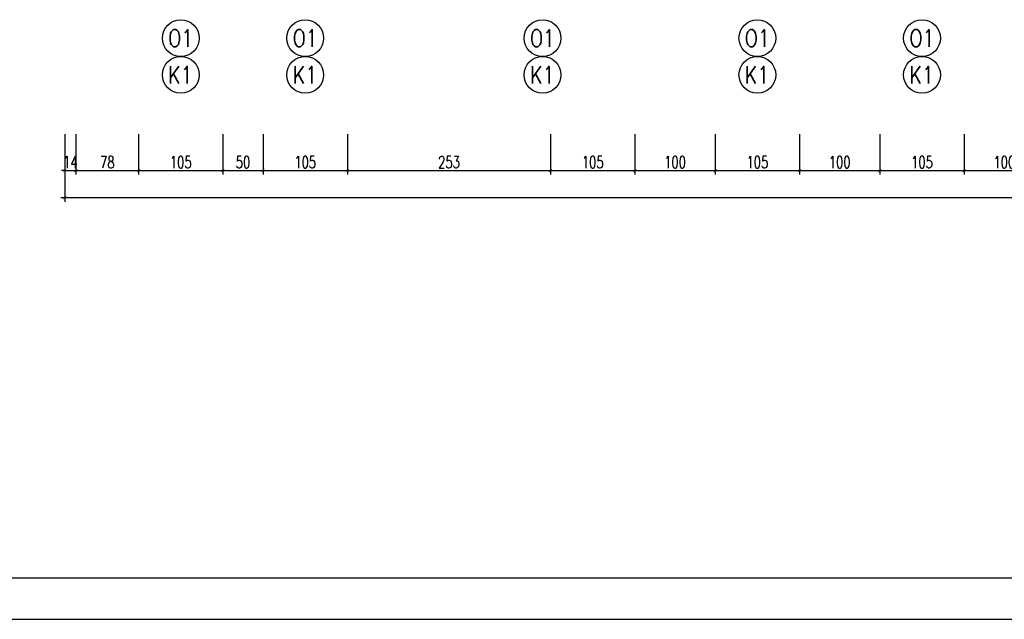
# Model space of a CAD drawing. Header units: millimetres. Extents: x 50026 to 146998, y 1038179 to 1573505.
# Tile 26 of 122: x 58284 to 59510, y 1038179 to 1038926. Entities that reach past the tile are written whole.
import ezdxf

# ---------------------------------------------------------------- set-up
doc = ezdxf.new("R2010")
doc.units = ezdxf.units.MM
doc.header["$LTSCALE"] = 0.025
for name, color, linetype in [('SCIANA', 5, 'Continuous'), ('zA_okna opisy', 7, 'Continuous'), ('ściany', 5, 'Continuous')]:
    doc.layers.add(name, color=color, linetype=linetype)
doc.styles.add('ROMANS', font='romans.shx', dxfattribs={"width": 0.7})
doc.dimstyles.new('SIL', dxfattribs={"dimtxt": 15, "dimasz": 4, "dimexe": 5, "dimexo": 5, "dimgap": 3, "dimtad": 1, "dimdec": 4, "dimrnd": 0.5, "dimdsep": 46, "dimtxsty": 'ROMANS', "dimblk1": 'ARCHTICK', "dimblk2": 'ARCHTICK', "dimsah": 1, "dimcen": 5, "dimdle": 5, "dimclrd": 1, "dimclre": 1, "dimclrt": 2, "dimadec": 1, "dimazin": 0, "dimtfac": 0.013333, "dimtdec": 4, "dimtix": 1, "dimtmove": 0, "dimatfit": 3, "dimldrblk": 'ARCHTICK', "dimfxl": 0, "dimtolj": 1, "dimtzin": 0, "dimarcsym": 0})

# ---------------------------------------------------------------- blocks, each defined once
blk = doc.blocks.new('_ArchTick')
at = {"color": 0, "linetype": 'ByBlock', "const_width": 0.15}
blk.add_lwpolyline([(-0.5, -0.5), (0.5, 0.5)], dxfattribs=at)
blk = doc.blocks.new('*D87')
at = {"layer": 'Defpoints', "color": 0}
for p in [(58339.6, 1038788.3), (58353.6, 1038788.3), (58353.6, 1038738)]:
    blk.add_point(p, dxfattribs=at)
at = {"layer": 'ściany', "color": 1, "lineweight": -2}
for p, q in [((58339.6, 1038783.3), (58339.6, 1038733)), ((58353.6, 1038783.3), (58353.6, 1038733)), ((58339.6, 1038738), (58335.6, 1038738)), ((58339.6, 1038738), (58353.6, 1038738)), ((58353.6, 1038738), (58357.6, 1038738))]:
    blk.add_line(p, q, dxfattribs=at)
at = {"layer": 'ściany', "color": 1, "lineweight": -2, "xscale": 4, "yscale": 4, "zscale": 4}
blk.add_blockref('_ArchTick', (58339.6, 1038738), dxfattribs=at)
at = {"layer": 'ściany', "color": 1, "lineweight": -2, "xscale": 4, "yscale": 4, "zscale": 4, "rotation": 180}
blk.add_blockref('_ArchTick', (58353.6, 1038738), dxfattribs=at)
at = {"layer": 'ściany', "color": 2, "insert": (58346.6, 1038748.5), "char_height": 15, "attachment_point": 5, "style": 'ROMANS'}
blk.add_mtext('\\A1;14', dxfattribs=at)
blk = doc.blocks.new('*D88')
at = {"layer": 'Defpoints', "color": 0}
for p in [(58353.6, 1038788.3), (58431.6, 1038788.3), (58431.6, 1038738)]:
    blk.add_point(p, dxfattribs=at)
at = {"layer": 'ściany', "color": 1, "lineweight": -2}
for p, q in [((58353.6, 1038783.3), (58353.6, 1038733)), ((58431.6, 1038783.3), (58431.6, 1038733)), ((58348.6, 1038738), (58436.6, 1038738))]:
    blk.add_line(p, q, dxfattribs=at)
at = {"layer": 'ściany', "color": 1, "lineweight": -2, "xscale": 4, "yscale": 4, "zscale": 4, "rotation": 180}
blk.add_blockref('_ArchTick', (58353.6, 1038738), dxfattribs=at)
at = {"layer": 'ściany', "color": 1, "lineweight": -2, "xscale": 4, "yscale": 4, "zscale": 4}
blk.add_blockref('_ArchTick', (58431.6, 1038738), dxfattribs=at)
at = {"layer": 'ściany', "color": 2, "insert": (58392.6, 1038748.5), "char_height": 15, "attachment_point": 5, "style": 'ROMANS'}
blk.add_mtext('\\A1;78', dxfattribs=at)
blk = doc.blocks.new('*D89')
at = {"layer": 'Defpoints', "color": 0}
for p in [(58431.6, 1038788.3), (58536.6, 1038788.3), (58536.6, 1038738)]:
    blk.add_point(p, dxfattribs=at)
at = {"layer": 'ściany', "color": 1, "lineweight": -2}
for p, q in [((58431.6, 1038783.3), (58431.6, 1038733)), ((58536.6, 1038783.3), (58536.6, 1038733)), ((58426.6, 1038738), (58541.6, 1038738))]:
    blk.add_line(p, q, dxfattribs=at)
at = {"layer": 'ściany', "color": 1, "lineweight": -2, "xscale": 4, "yscale": 4, "zscale": 4, "rotation": 180}
blk.add_blockref('_ArchTick', (58431.6, 1038738), dxfattribs=at)
at = {"layer": 'ściany', "color": 1, "lineweight": -2, "xscale": 4, "yscale": 4, "zscale": 4}
blk.add_blockref('_ArchTick', (58536.6, 1038738), dxfattribs=at)
at = {"layer": 'ściany', "color": 2, "insert": (58484.1, 1038748.5), "char_height": 15, "attachment_point": 5, "style": 'ROMANS'}
blk.add_mtext('\\A1;105', dxfattribs=at)
blk = doc.blocks.new('*D90')
at = {"layer": 'Defpoints', "color": 0}
for p in [(58536.6, 1038788.3), (58586.6, 1038788.3), (58586.6, 1038738)]:
    blk.add_point(p, dxfattribs=at)
at = {"layer": 'ściany', "color": 1, "lineweight": -2}
for p, q in [((58536.6, 1038783.3), (58536.6, 1038733)), ((58586.6, 1038783.3), (58586.6, 1038733)), ((58531.6, 1038738), (58591.6, 1038738))]:
    blk.add_line(p, q, dxfattribs=at)
at = {"layer": 'ściany', "color": 1, "lineweight": -2, "xscale": 4, "yscale": 4, "zscale": 4, "rotation": 180}
blk.add_blockref('_ArchTick', (58536.6, 1038738), dxfattribs=at)
at = {"layer": 'ściany', "color": 1, "lineweight": -2, "xscale": 4, "yscale": 4, "zscale": 4}
blk.add_blockref('_ArchTick', (58586.6, 1038738), dxfattribs=at)
at = {"layer": 'ściany', "color": 2, "insert": (58561.6, 1038748.5), "char_height": 15, "attachment_point": 5, "style": 'ROMANS'}
blk.add_mtext('\\A1;50', dxfattribs=at)
blk = doc.blocks.new('*D91')
at = {"layer": 'Defpoints', "color": 0}
for p in [(58586.6, 1038788.3), (58691.6, 1038788.3), (58691.6, 1038738)]:
    blk.add_point(p, dxfattribs=at)
at = {"layer": 'ściany', "color": 1, "lineweight": -2}
for p, q in [((58586.6, 1038783.3), (58586.6, 1038733)), ((58691.6, 1038783.3), (58691.6, 1038733)), ((58581.6, 1038738), (58696.6, 1038738))]:
    blk.add_line(p, q, dxfattribs=at)
at = {"layer": 'ściany', "color": 1, "lineweight": -2, "xscale": 4, "yscale": 4, "zscale": 4, "rotation": 180}
blk.add_blockref('_ArchTick', (58586.6, 1038738), dxfattribs=at)
at = {"layer": 'ściany', "color": 1, "lineweight": -2, "xscale": 4, "yscale": 4, "zscale": 4}
blk.add_blockref('_ArchTick', (58691.6, 1038738), dxfattribs=at)
at = {"layer": 'ściany', "color": 2, "insert": (58639.1, 1038748.5), "char_height": 15, "attachment_point": 5, "style": 'ROMANS'}
blk.add_mtext('\\A1;105', dxfattribs=at)
blk = doc.blocks.new('*D92')
at = {"layer": 'Defpoints', "color": 0}
for p in [(58691.6, 1038788.3), (58944.6, 1038788.3), (58944.6, 1038738)]:
    blk.add_point(p, dxfattribs=at)
at = {"layer": 'ściany', "color": 1, "lineweight": -2}
for p, q in [((58691.6, 1038783.3), (58691.6, 1038733)), ((58944.6, 1038783.3), (58944.6, 1038733)), ((58686.6, 1038738), (58949.6, 1038738))]:
    blk.add_line(p, q, dxfattribs=at)
at = {"layer": 'ściany', "color": 1, "lineweight": -2, "xscale": 4, "yscale": 4, "zscale": 4, "rotation": 180}
blk.add_blockref('_ArchTick', (58691.6, 1038738), dxfattribs=at)
at = {"layer": 'ściany', "color": 1, "lineweight": -2, "xscale": 4, "yscale": 4, "zscale": 4}
blk.add_blockref('_ArchTick', (58944.6, 1038738), dxfattribs=at)
at = {"layer": 'ściany', "color": 2, "insert": (58818.1, 1038748.5), "char_height": 15, "attachment_point": 5, "style": 'ROMANS'}
blk.add_mtext('\\A1;253', dxfattribs=at)
blk = doc.blocks.new('*D93')
at = {"layer": 'Defpoints', "color": 0}
for p in [(58944.6, 1038788.3), (59049.6, 1038788.3), (59049.6, 1038738)]:
    blk.add_point(p, dxfattribs=at)
at = {"layer": 'ściany', "color": 1, "lineweight": -2}
for p, q in [((58944.6, 1038783.3), (58944.6, 1038733)), ((59049.6, 1038783.3), (59049.6, 1038733)), ((58939.6, 1038738), (59054.6, 1038738))]:
    blk.add_line(p, q, dxfattribs=at)
at = {"layer": 'ściany', "color": 1, "lineweight": -2, "xscale": 4, "yscale": 4, "zscale": 4, "rotation": 180}
blk.add_blockref('_ArchTick', (58944.6, 1038738), dxfattribs=at)
at = {"layer": 'ściany', "color": 1, "lineweight": -2, "xscale": 4, "yscale": 4, "zscale": 4}
blk.add_blockref('_ArchTick', (59049.6, 1038738), dxfattribs=at)
at = {"layer": 'ściany', "color": 2, "insert": (58997.1, 1038748.5), "char_height": 15, "attachment_point": 5, "style": 'ROMANS'}
blk.add_mtext('\\A1;105', dxfattribs=at)
blk = doc.blocks.new('*D94')
at = {"layer": 'Defpoints', "color": 0}
for p in [(59049.6, 1038788.3), (59149.6, 1038788.3), (59149.6, 1038738)]:
    blk.add_point(p, dxfattribs=at)
at = {"layer": 'ściany', "color": 1, "lineweight": -2}
for p, q in [((59049.6, 1038783.3), (59049.6, 1038733)), ((59149.6, 1038783.3), (59149.6, 1038733)), ((59044.6, 1038738), (59154.6, 1038738))]:
    blk.add_line(p, q, dxfattribs=at)
at = {"layer": 'ściany', "color": 1, "lineweight": -2, "xscale": 4, "yscale": 4, "zscale": 4, "rotation": 180}
blk.add_blockref('_ArchTick', (59049.6, 1038738), dxfattribs=at)
at = {"layer": 'ściany', "color": 1, "lineweight": -2, "xscale": 4, "yscale": 4, "zscale": 4}
blk.add_blockref('_ArchTick', (59149.6, 1038738), dxfattribs=at)
at = {"layer": 'ściany', "color": 2, "insert": (59099.6, 1038748.5), "char_height": 15, "attachment_point": 5, "style": 'ROMANS'}
blk.add_mtext('\\A1;100', dxfattribs=at)
blk = doc.blocks.new('*D95')
at = {"layer": 'Defpoints', "color": 0}
for p in [(59149.6, 1038788.3), (59254.6, 1038788.3), (59254.6, 1038738)]:
    blk.add_point(p, dxfattribs=at)
at = {"layer": 'ściany', "color": 1, "lineweight": -2}
for p, q in [((59149.6, 1038783.3), (59149.6, 1038733)), ((59254.6, 1038783.3), (59254.6, 1038733)), ((59144.6, 1038738), (59259.6, 1038738))]:
    blk.add_line(p, q, dxfattribs=at)
at = {"layer": 'ściany', "color": 1, "lineweight": -2, "xscale": 4, "yscale": 4, "zscale": 4, "rotation": 180}
blk.add_blockref('_ArchTick', (59149.6, 1038738), dxfattribs=at)
at = {"layer": 'ściany', "color": 1, "lineweight": -2, "xscale": 4, "yscale": 4, "zscale": 4}
blk.add_blockref('_ArchTick', (59254.6, 1038738), dxfattribs=at)
at = {"layer": 'ściany', "color": 2, "insert": (59202.1, 1038748.5), "char_height": 15, "attachment_point": 5, "style": 'ROMANS'}
blk.add_mtext('\\A1;105', dxfattribs=at)
blk = doc.blocks.new('*D96')
at = {"layer": 'Defpoints', "color": 0}
for p in [(59254.6, 1038788.3), (59354.6, 1038788.3), (59354.6, 1038738)]:
    blk.add_point(p, dxfattribs=at)
at = {"layer": 'ściany', "color": 1, "lineweight": -2}
for p, q in [((59254.6, 1038783.3), (59254.6, 1038733)), ((59354.6, 1038783.3), (59354.6, 1038733)), ((59249.6, 1038738), (59359.6, 1038738))]:
    blk.add_line(p, q, dxfattribs=at)
at = {"layer": 'ściany', "color": 1, "lineweight": -2, "xscale": 4, "yscale": 4, "zscale": 4, "rotation": 180}
blk.add_blockref('_ArchTick', (59254.6, 1038738), dxfattribs=at)
at = {"layer": 'ściany', "color": 1, "lineweight": -2, "xscale": 4, "yscale": 4, "zscale": 4}
blk.add_blockref('_ArchTick', (59354.6, 1038738), dxfattribs=at)
at = {"layer": 'ściany', "color": 2, "insert": (59304.6, 1038748.5), "char_height": 15, "attachment_point": 5, "style": 'ROMANS'}
blk.add_mtext('\\A1;100', dxfattribs=at)
blk = doc.blocks.new('*D97')
at = {"layer": 'Defpoints', "color": 0}
for p in [(59354.6, 1038788.3), (59459.6, 1038788.3), (59459.6, 1038738)]:
    blk.add_point(p, dxfattribs=at)
at = {"layer": 'ściany', "color": 1, "lineweight": -2}
for p, q in [((59354.6, 1038783.3), (59354.6, 1038733)), ((59459.6, 1038783.3), (59459.6, 1038733)), ((59349.6, 1038738), (59464.6, 1038738))]:
    blk.add_line(p, q, dxfattribs=at)
at = {"layer": 'ściany', "color": 1, "lineweight": -2, "xscale": 4, "yscale": 4, "zscale": 4, "rotation": 180}
blk.add_blockref('_ArchTick', (59354.6, 1038738), dxfattribs=at)
at = {"layer": 'ściany', "color": 1, "lineweight": -2, "xscale": 4, "yscale": 4, "zscale": 4}
blk.add_blockref('_ArchTick', (59459.6, 1038738), dxfattribs=at)
at = {"layer": 'ściany', "color": 2, "insert": (59407.1, 1038748.5), "char_height": 15, "attachment_point": 5, "style": 'ROMANS'}
blk.add_mtext('\\A1;105', dxfattribs=at)
blk = doc.blocks.new('*D98')
at = {"layer": 'Defpoints', "color": 0}
for p in [(59459.6, 1038788.3), (59559.6, 1038788.3), (59559.6, 1038738)]:
    blk.add_point(p, dxfattribs=at)
at = {"layer": 'ściany', "color": 1, "lineweight": -2}
for p, q in [((59459.6, 1038783.3), (59459.6, 1038733)), ((59559.6, 1038783.3), (59559.6, 1038733)), ((59454.6, 1038738), (59564.6, 1038738))]:
    blk.add_line(p, q, dxfattribs=at)
at = {"layer": 'ściany', "color": 1, "lineweight": -2, "xscale": 4, "yscale": 4, "zscale": 4, "rotation": 180}
blk.add_blockref('_ArchTick', (59459.6, 1038738), dxfattribs=at)
at = {"layer": 'ściany', "color": 1, "lineweight": -2, "xscale": 4, "yscale": 4, "zscale": 4}
blk.add_blockref('_ArchTick', (59559.6, 1038738), dxfattribs=at)
at = {"layer": 'ściany', "color": 2, "insert": (59509.6, 1038748.5), "char_height": 15, "attachment_point": 5, "style": 'ROMANS'}
blk.add_mtext('\\A1;100', dxfattribs=at)
blk = doc.blocks.new('*D83')
at = {"layer": 'Defpoints', "color": 0}
for p in [(58339.6, 1038788.3), (61070.6, 1038788.3), (61070.6, 1038704.3)]:
    blk.add_point(p, dxfattribs=at)
at = {"layer": 'ściany', "color": 1, "lineweight": -2}
for p, q in [((58339.6, 1038783.3), (58339.6, 1038699.3)), ((61070.6, 1038783.3), (61070.6, 1038699.3)), ((58334.6, 1038704.3), (61075.6, 1038704.3))]:
    blk.add_line(p, q, dxfattribs=at)
at = {"layer": 'ściany', "color": 1, "lineweight": -2, "xscale": 4, "yscale": 4, "zscale": 4, "rotation": 180}
blk.add_blockref('_ArchTick', (58339.6, 1038704.3), dxfattribs=at)
at = {"layer": 'ściany', "color": 1, "lineweight": -2, "xscale": 4, "yscale": 4, "zscale": 4}
blk.add_blockref('_ArchTick', (61070.6, 1038704.3), dxfattribs=at)
at = {"layer": 'ściany', "color": 2, "insert": (59705.1, 1038714.8), "char_height": 15, "attachment_point": 5, "style": 'ROMANS'}
blk.add_mtext('\\A1;2731', dxfattribs=at)

msp = doc.modelspace()

# ---------------------------------------------------------------- linework, layer by layer
at = {"layer": 'SCIANA', "color": 2, "linetype": 'Continuous'}
for points in [[(57591.25191, 1038179.13563), (60111.25191, 1038179.13563), (62631.25191, 1038179.13563), (62631.25191, 1041729.81229), (60111.25191, 1041729.81229), (57591.25191, 1041729.81229)], [(57797.4035, 1038230.71206), (60111.25191, 1038230.71206), (62579.67547, 1038230.71206), (62579.67547, 1041678.23586), (60111.25191, 1041678.23586), (57797.4035, 1041678.23586)]]:
    msp.add_lwpolyline(points, close=True, dxfattribs=at)
at = {"layer": 'zA_okna opisy', "color": 7, "linetype": 'Continuous'}
for centre in [(58484.12472, 1038903.04921), (58639.12472, 1038903.04921), (58934.62472, 1038903.04921), (59202.12472, 1038903.04921), (59407.12472, 1038903.04921), (58484.12472, 1038857.2255), (58639.12472, 1038857.2255), (58934.62472, 1038857.2255), (59202.12472, 1038857.2255), (59407.12472, 1038857.2255)]:
    msp.add_circle(centre, 22.91185, dxfattribs=at)

# ---------------------------------------------------------------- texts
at = {"layer": 'zA_okna opisy', "color": 2, "style": 'ROMANS', "width": 0.8}
for s, p in [('O1', (58468.54647, 1038892.17392)), ('O1', (58623.54647, 1038892.17392)), ('O1', (58919.04647, 1038892.17392)), ('O1', (59186.54647, 1038892.17392)), ('O1', (59391.54647, 1038892.17392)), ('K1', (58468.54647, 1038846.35021)), ('K1', (58623.54647, 1038846.35021)), ('K1', (58919.04647, 1038846.35021)), ('K1', (59186.54647, 1038846.35021)), ('K1', (59391.54647, 1038846.35021))]:
    msp.add_text(s, height=21.541941, dxfattribs=at).set_placement(p)

# ---------------------------------------------------------------- dimensions: what is measured, and where the dimension line sits
at = {"layer": 'ściany', "color": 7}
for base, p2, picture, middle in [((61070.62472, 1038704.27587), (61070.62472, 1038788.28589), '*D83', (59705.12472, 1038714.77587)), ((58353.62472, 1038737.97089), (58353.62472, 1038788.28589), '*D87', (58346.62472, 1038748.47089))]:
    dim = msp.add_linear_dim(base=base, p1=(58339.62472, 1038788.28589), p2=p2, dimstyle='SIL', dxfattribs=at)
    dim.commit()
    dim.dimension.update_dxf_attribs({"geometry": picture, "text_midpoint": middle})
for base, p1, p2, picture, middle in [((58431.62472, 1038737.97089), (58353.62472, 1038788.28589), (58431.62472, 1038788.28589), '*D88', (58392.62472, 1038748.47089)), ((58536.62472, 1038737.97089), (58431.62472, 1038788.28589), (58536.62472, 1038788.28589), '*D89', (58484.12472, 1038748.47089)), ((58586.62472, 1038737.97089), (58536.62472, 1038788.28589), (58586.62472, 1038788.28589), '*D90', (58561.62472, 1038748.47089)), ((58691.62472, 1038737.97089), (58586.62472, 1038788.28589), (58691.62472, 1038788.28589), '*D91', (58639.12472, 1038748.47089)), ((58944.62472, 1038737.97089), (58691.62472, 1038788.28589), (58944.62472, 1038788.28589), '*D92', (58818.12472, 1038748.47089)), ((59049.62472, 1038737.97089), (58944.62472, 1038788.28589), (59049.62472, 1038788.28589), '*D93', (58997.12472, 1038748.47089)), ((59149.62472, 1038737.97089), (59049.62472, 1038788.28589), (59149.62472, 1038788.28589), '*D94', (59099.62472, 1038748.47089)), ((59254.62472, 1038737.97089), (59149.62472, 1038788.28589), (59254.62472, 1038788.28589), '*D95', (59202.12472, 1038748.47089)), ((59354.62472, 1038737.97089), (59254.62472, 1038788.28589), (59354.62472, 1038788.28589), '*D96', (59304.62472, 1038748.47089)), ((59459.62472, 1038737.97089), (59354.62472, 1038788.28589), (59459.62472, 1038788.28589), '*D97', (59407.12472, 1038748.47089)), ((59559.62472, 1038737.97089), (59459.62472, 1038788.28589), (59559.62472, 1038788.28589), '*D98', (59509.62472, 1038748.47089))]:
    dim = msp.add_linear_dim(base=base, p1=p1, p2=p2, dimstyle='SIL', override={"dimtmove": 1}, dxfattribs=at)
    dim.commit()
    dim.dimension.update_dxf_attribs({"geometry": picture, "text_midpoint": middle})

doc.saveas('drawing.dxf')
